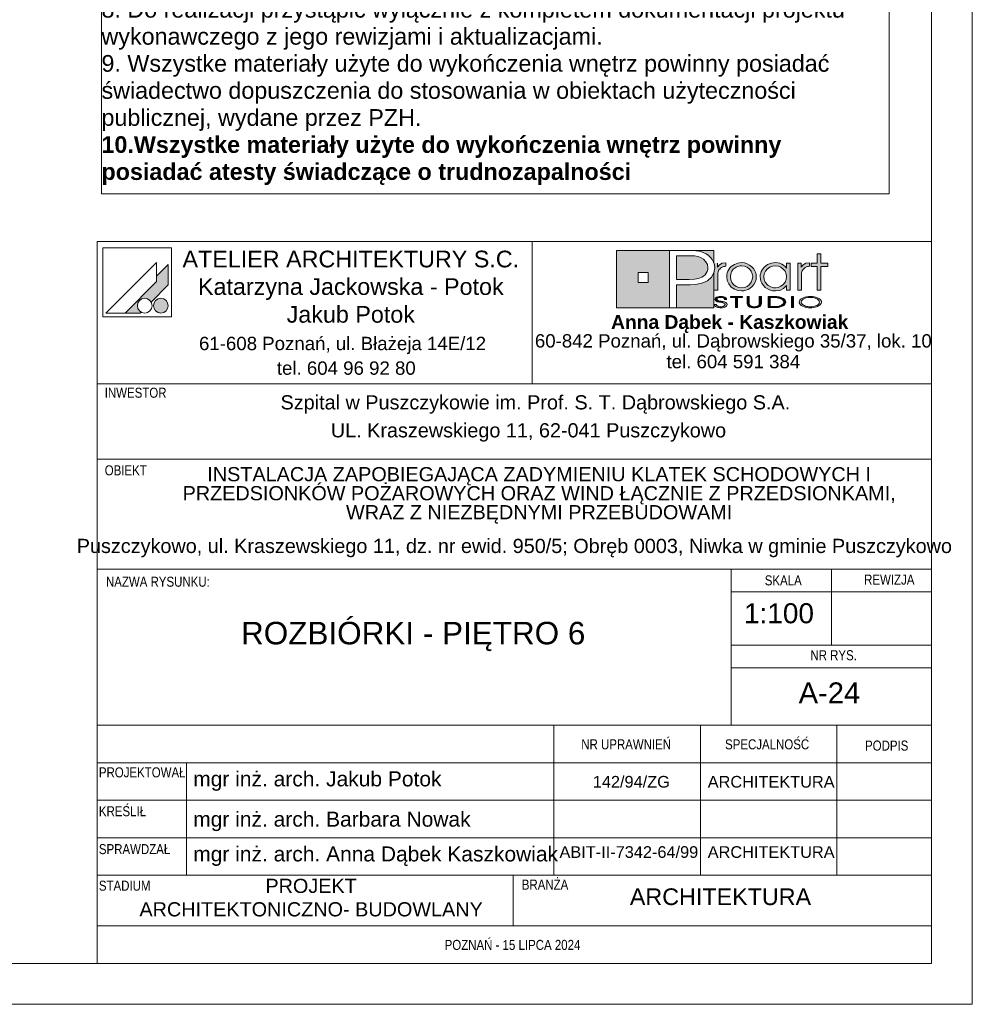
# Paper-space layout 'A-24 ROZBIÓRKI - PIĘTRO 6' of a CAD drawing. Header units: millimetres. Extents: x 0 to 540, y 0 to 297.
# Tile 6 of 7: x 426 to 540, y 0 to 118. Entities that reach past the tile are written whole.
import ezdxf

# ---------------------------------------------------------------- set-up
doc = ezdxf.new("R2010")
doc.units = ezdxf.units.MM
doc.header["$MEASUREMENT"] = 0
doc.layers.add('0_Nr_pióra__2', color=8, linetype='Continuous', lineweight=13)
for name, color, linetype, lineweight, true_color in [('0_Nr_pióra__249', 7, 'Continuous', 5, 0x191919), ('A_Arkusz_Nr_pióra__19', 7, 'Continuous', 5, 0x191919), ('A_Arkusz_Nr_pióra__255', 7, 'Continuous', 15, 0x242424)]:
    doc.layers.add(name, color=color, linetype=linetype, lineweight=lineweight, true_color=true_color)
doc.styles.add('STYL_AUTOMATYCZNY_1', font='arial.ttf')
doc.styles.add('STYL_AUTOMATYCZNY_2', font='ARIALN.TTF')
doc.styles.add('STYL_AUTOMATYCZNY_3', font='arial.ttf')

psp = doc.layouts.new('A-24 ROZBIÓRKI - PIĘTRO 6')

# ---------------------------------------------------------------- hatches: boundary and pattern name
at = {"layer": 'A_Arkusz_Nr_pióra__19', "linetype": 'Continuous', "lineweight": 0, "true_color": 0x131313}
h = psp.add_hatch(color=250, dxfattribs=at)
h.paths.add_polyline_path([(497.36, 90.34), (503.71, 90.34), (503.71, 83.46), (497.36, 83.46)])
h.paths.add_polyline_path([(499.96, 87.69), (501.15, 87.69), (501.15, 86.49), (499.96, 86.49)], flags=0)
for points in [[(506.17, 89.71), (505.71, 89.72), (504.53, 89.72), (504.53, 86.86), (506.06, 86.86), (506.69, 86.89), (507.19, 86.98), (507.59, 87.13), (507.79, 87.26), (507.96, 87.42), (508.11, 87.61), (508.21, 87.83), (508.28, 88.05), (508.3, 88.28), (508.24, 88.67), (508.07, 89), (507.78, 89.3), (507.48, 89.48), (507.12, 89.62), (506.71, 89.69), (506.5, 89.71)], [(509.03, 90.34), (509.02, 88.83), (508.99, 88.95), (508.83, 89.25), (508.63, 89.52), (508.39, 89.75), (508.11, 89.94), (507.83, 90.07), (507.54, 90.17), (507.23, 90.25), (506.87, 90.3), (506.07, 90.33), (506.02, 90.34)], [(504.53, 83.46), (509.03, 83.46), (509.03, 87.7), (508.73, 87.14), (508.24, 86.71), (507.69, 86.45), (507.02, 86.29), (506.24, 86.24), (504.53, 86.24)]]:
    psp.add_hatch(color=250, dxfattribs=at).paths.add_polyline_path(points)
at = {"layer": 'A_Arkusz_Nr_pióra__19', "linetype": 'Continuous', "lineweight": 5, "true_color": 0x191919}
for points in [[(521.85, 85.58), (521.41, 85.58), (521.41, 88.44), (520.7, 88.44), (520.7, 88.81), (521.41, 88.81), (521.41, 89.94), (521.85, 89.94), (521.85, 88.81), (522.66, 88.81), (522.66, 88.44), (521.85, 88.44)], [(443.6, 88.67), (442.2, 87.26), (442.2, 86.61), (438.43, 82.85), (440.24, 82.85), (440.35, 82.96), (440.22, 83.05), (440.11, 83.16), (440.02, 83.29), (439.96, 83.43), (439.92, 83.58), (439.91, 83.73), (439.92, 83.88), (439.96, 84.03), (440.02, 84.17), (440.11, 84.3), (440.22, 84.4), (440.35, 84.49), (440.49, 84.56), (440.64, 84.6), (440.79, 84.61), (440.94, 84.6), (441.09, 84.56), (441.23, 84.49), (441.36, 84.4), (441.46, 84.3), (441.56, 84.16), (443.6, 86.21), (443.6, 86.51)], [(443.6, 86.21), (443.6, 88.67), (442.2, 87.26), (442.2, 86.61), (438.43, 82.85), (440.24, 82.85), (440.35, 82.96, -1.314777), (441.56, 84.16)], [(509.46, 88.83), (509.02, 88.83), (509.02, 85.58), (509.48, 85.58), (509.49, 87.54, -0.145311), (509.61, 87.99, -0.140329), (510.1, 88.38), (510.45, 88.45), (510.45, 88.88), (510.01, 88.81), (509.68, 88.63), (509.46, 88.34)], [(510.56, 87.22), (510.58, 87.43), (510.63, 87.65), (510.71, 87.86), (510.82, 88.06), (510.95, 88.25), (511.11, 88.41), (511.48, 88.67), (511.88, 88.83), (512.33, 88.89), (512.35, 88.89), (512.33, 88.52), (512.17, 88.5), (512, 88.47), (511.83, 88.41), (511.67, 88.34), (511.53, 88.24), (511.39, 88.13), (511.17, 87.86), (511.04, 87.55), (511, 87.2), (511.04, 86.84), (511.18, 86.52), (511.4, 86.24), (511.68, 86.04), (511.99, 85.91), (512.17, 85.89), (512.15, 85.52), (511.88, 85.55), (511.47, 85.71), (511.11, 85.97), (510.8, 86.33), (510.62, 86.75)], [(512.33, 88.52), (512.68, 88.47), (513, 88.33), (513.29, 88.11), (513.5, 87.85), (513.62, 87.55), (513.67, 87.21), (513.64, 86.96), (514.05, 86.8), (514.07, 86.87), (514.1, 87.2), (514.08, 87.43), (514.03, 87.67), (513.93, 87.91), (513.77, 88.17), (513.56, 88.4), (513.3, 88.6), (513, 88.76), (512.68, 88.85), (512.35, 88.89)], [(520.14, 88.38), (520.05, 88.34), (519.97, 88.29), (519.87, 88.23), (519.76, 88.12), (519.67, 88.01), (519.6, 87.9), (519.56, 87.78), (519.53, 87.63), (519.52, 87.46), (519.52, 85.58), (519.07, 85.58), (519.07, 88.81), (519.5, 88.81), (519.5, 88.34), (519.72, 88.63), (520.05, 88.81), (520.49, 88.88), (520.49, 88.45), (520.36, 88.43), (520.24, 88.41)], [(512.86, 85.58), (512.6, 85.52), (512.33, 85.5), (512.15, 85.52), (512.17, 85.89), (512.34, 85.87), (512.69, 85.91), (513, 86.04), (513.28, 86.26), (513.5, 86.53), (513.62, 86.85), (513.64, 86.96), (514.05, 86.8), (513.97, 86.56), (513.8, 86.26), (513.61, 86.03), (513.38, 85.84), (513.12, 85.68)], [(442.36, 84.53), (443.02, 82.9, -0.39153), (441.92, 83.36, -0.418968)], [(442.36, 84.53), (443.02, 82.9, 0.455663), (443.49, 84.15, 0.390402)], [(509.33, 83.87), (509.06, 83.87), (509.08, 83.79), (509.13, 83.71), (509.2, 83.64), (509.28, 83.59), (509.36, 83.56), (509.43, 83.54), (509.48, 83.52), (509.61, 83.49), (509.74, 83.48), (509.82, 83.49), (509.9, 83.48), (510.05, 83.49), (510.24, 83.53), (510.41, 83.6), (510.52, 83.68), (510.59, 83.77), (510.62, 83.87), (510.61, 83.92), (510.58, 83.98), (510.55, 84.03), (510.49, 84.08), (510.44, 84.12), (510.35, 84.16), (510.3, 84.18), (510.2, 84.21), (510.16, 84.22), (510.15, 84.07), (510.19, 84.05), (510.29, 84), (510.34, 83.93), (510.36, 83.86), (510.35, 83.8), (510.31, 83.74), (510.23, 83.68), (510.17, 83.65), (510.11, 83.64), (510.02, 83.61), (509.94, 83.6), (509.87, 83.6), (509.8, 83.6), (509.71, 83.61), (509.63, 83.62), (509.56, 83.64), (509.49, 83.67), (509.45, 83.7), (509.39, 83.74), (509.35, 83.8)], [(510.29, 84.49), (510.55, 84.49), (510.53, 84.59), (510.47, 84.67), (510.35, 84.75), (510.21, 84.81), (510.04, 84.84), (509.85, 84.85), (509.66, 84.84), (509.49, 84.8), (509.34, 84.74), (509.23, 84.67), (509.16, 84.59), (509.14, 84.5), (509.16, 84.4), (509.22, 84.33), (509.32, 84.26), (509.4, 84.22), (509.47, 84.2), (509.53, 84.19), (509.65, 84.16), (509.76, 84.15), (509.88, 84.13), (509.99, 84.11), (510.07, 84.09), (510.15, 84.07), (510.16, 84.22), (510.04, 84.24), (509.88, 84.26), (509.69, 84.3), (509.6, 84.32), (509.52, 84.35), (509.45, 84.39), (509.41, 84.44), (509.4, 84.5), (509.42, 84.57), (509.46, 84.62), (509.54, 84.67), (509.62, 84.7), (509.72, 84.73), (509.81, 84.73), (509.9, 84.73), (509.99, 84.72), (510.07, 84.7), (510.15, 84.67), (510.22, 84.62), (510.27, 84.56)], [(511.85, 83.5), (511.6, 83.5), (511.6, 84.71), (511.02, 84.71), (511.02, 84.83), (512.43, 84.83), (512.43, 84.71), (511.85, 84.71)], [(514.45, 83.6), (514.36, 83.56), (514.25, 83.52), (514.12, 83.5), (513.99, 83.48), (513.86, 83.48), (513.67, 83.49), (513.5, 83.52), (513.34, 83.56), (513.15, 83.67), (513.03, 83.82), (513, 84), (513, 84.83), (513.25, 84.83), (513.25, 84), (513.26, 83.9), (513.31, 83.81), (513.37, 83.74, 0.154269), (513.86, 83.61, 0.149724), (514.34, 83.73), (514.41, 83.81)], [(514.41, 83.81), (514.45, 83.9), (514.46, 84), (514.46, 84.83), (514.72, 84.83), (514.72, 84), (514.7, 83.86), (514.63, 83.74), (514.53, 83.65), (514.45, 83.6)], [(515.76, 83.62), (516.04, 83.62), (516.04, 83.5), (515.51, 83.5), (515.51, 84.83), (516.04, 84.83), (516.04, 84.71), (515.76, 84.71)], [(516.23, 84.83), (516.55, 84.82), (516.75, 84.79), (516.75, 84.66), (516.59, 84.68), (516.38, 84.7), (516.13, 84.71), (516.04, 84.71), (516.04, 84.83)], [(517.07, 84.72), (517.23, 84.65), (517.36, 84.58), (517.48, 84.49), (517.57, 84.38), (517.62, 84.27), (517.64, 84.16), (517.61, 84.02), (517.53, 83.89), (517.39, 83.77), (517.25, 83.68), (517.09, 83.62), (516.92, 83.57), (516.74, 83.53), (516.74, 83.67), (516.88, 83.7), (517.07, 83.77), (517.22, 83.87), (517.31, 83.96), (517.37, 84.06), (517.39, 84.17), (517.37, 84.28), (517.3, 84.38), (517.21, 84.47), (517.08, 84.55), (516.93, 84.61), (516.75, 84.66), (516.75, 84.79), (516.83, 84.78)], [(518.57, 83.5), (518.32, 83.5), (518.32, 84.83), (518.57, 84.83)], [(516.74, 83.53), (516.72, 83.53), (516.5, 83.51), (516.25, 83.5), (516.04, 83.5), (516.04, 83.62), (516.13, 83.62), (516.28, 83.62), (516.45, 83.63), (516.53, 83.63), (516.66, 83.65), (516.74, 83.67)]]:
    psp.add_hatch(color=250, dxfattribs=at).paths.add_polyline_path(points)
h = psp.add_hatch(color=250, dxfattribs=at)
h.paths.add_polyline_path([(517.73, 86.15), (517.36, 85.79), (516.91, 85.57), (516.39, 85.5), (516.06, 85.53), (515.75, 85.61), (515.44, 85.75), (515.18, 85.92), (514.96, 86.14), (514.78, 86.41), (514.66, 86.67), (514.59, 86.93), (514.57, 87.2), (514.58, 87.41), (514.63, 87.61), (514.7, 87.82), (514.79, 88.02), (514.91, 88.19), (515.05, 88.36), (515.24, 88.52), (515.44, 88.65), (515.67, 88.76), (515.91, 88.83), (516.15, 88.87), (516.4, 88.89), (516.67, 88.87), (516.92, 88.81), (517.15, 88.72), (517.37, 88.59), (517.56, 88.43), (517.73, 88.24), (517.73, 88.51), (517.73, 88.81), (518.17, 88.81), (518.17, 87.53), (518.17, 85.58), (517.73, 85.58), (517.73, 85.83)])
h.paths.add_polyline_path([(515.81, 88.38, 0.471077), (515.22, 86.5, 0.494724), (517.4, 86.34, 0.387258), (517.36, 88.1, 0.314042)], flags=0)
h = psp.add_hatch(color=250, dxfattribs=at)
h.paths.add_polyline_path([(520.59, 84.85, 0.130991), (519.56, 84.6, 0.250658), (519.25, 84.17, 0.250617), (519.5, 83.77, 0.141351), (520.59, 83.48, 0.117723), (521.58, 83.7, 0.245905), (521.93, 84.16, 0.237366), (521.68, 84.56, 0.143887)])
h.paths.add_polyline_path([(520.59, 84.73, 0.128597), (519.81, 84.56), (519.72, 84.5), (519.65, 84.45), (519.58, 84.37), (519.54, 84.31), (519.51, 84.24), (519.5, 84.17), (519.53, 84.03), (519.62, 83.91), (519.78, 83.79, 0.126974), (520.59, 83.6, 0.113214), (521.35, 83.76), (521.49, 83.86), (521.58, 83.93), (521.63, 84.01), (521.66, 84.08), (521.67, 84.16), (521.65, 84.26), (521.6, 84.36), (521.52, 84.45), (521.39, 84.55, 0.11716)], flags=0)

# ---------------------------------------------------------------- linework, layer by layer
at = {"layer": '0_Nr_pióra__2', "color": 8, "linetype": 'Continuous', "lineweight": 13, "flags": 128}
psp.add_lwpolyline([(435.6, 176.33), (530.02, 176.33), (530.02, 97.15), (435.6, 97.15)], close=True, dxfattribs=at)
at = {"layer": '0_Nr_pióra__249', "color": 250, "linetype": 'Continuous', "lineweight": 5, "true_color": 0x191919}
for p, q in [((435.75, 90.68), (435.75, 82.41)), ((444.01, 90.68), (435.75, 90.68)), ((444.01, 90.68), (444.01, 82.41)), ((497.36, 90.34), (509.03, 90.34)), ((497.36, 83.46), (497.36, 90.34)), ((503.71, 83.46), (503.71, 90.34)), ((503.71, 90.34), (505.99, 90.34)), ((504.53, 89.72), (504.53, 86.86)), ((505.71, 89.72), (504.53, 89.72)), ((506.17, 89.71), (505.71, 89.72)), ((505.99, 90.34), (506.46, 90.33)), ((506.5, 89.71), (506.17, 89.71)), ((506.46, 90.33), (506.87, 90.3)), ((506.71, 89.69), (506.5, 89.71)), ((507.12, 89.62), (506.71, 89.69)), ((506.87, 90.3), (507.23, 90.25)), ((507.23, 90.25), (507.54, 90.17)), ((507.54, 90.17), (507.83, 90.07)), ((507.83, 90.07), (508.11, 89.94)), ((508.11, 89.94), (508.39, 89.75)), ((508.39, 89.75), (508.63, 89.52)), ((509.03, 90.34), (509.02, 88.81)), ((521.41, 88.81), (521.41, 89.94)), ((521.41, 89.94), (521.85, 89.94)), ((521.85, 89.94), (521.85, 88.81)), ((442.2, 88.91), (436.13, 82.85)), ((442.2, 88.91), (442.2, 86.61)), ((443.6, 88.67), (442.2, 87.26)), ((443.6, 88.67), (443.6, 86.51)), ((507.48, 89.48), (507.12, 89.62)), ((507.79, 89.29), (507.48, 89.48)), ((508.07, 89), (507.79, 89.29)), ((508.24, 88.67), (508.07, 89)), ((508.3, 88.28), (508.24, 88.67)), ((508.63, 89.52), (508.83, 89.25)), ((508.83, 89.25), (508.99, 88.95)), ((508.99, 88.95), (509.08, 88.62)), ((509.08, 88.62), (509.12, 88.27)), ((509.46, 88.81), (509.46, 88.34)), ((509.46, 88.34), (509.68, 88.63)), ((509.68, 88.63), (510.01, 88.81)), ((510.01, 88.81), (510.45, 88.88)), ((510.45, 88.88), (510.45, 88.45)), ((511.11, 88.41), (511.48, 88.67)), ((511.48, 88.67), (511.88, 88.83)), ((511.88, 88.83), (512.33, 88.89)), ((512.34, 88.52), (512.17, 88.5)), ((512.33, 88.89), (512.67, 88.86)), ((512.68, 88.47), (512.34, 88.52)), ((512.67, 88.86), (513, 88.76)), ((513, 88.76), (513.3, 88.6)), ((513.3, 88.6), (513.56, 88.4)), ((515.05, 88.36), (515.24, 88.52)), ((515.24, 88.52), (515.44, 88.65)), ((515.44, 88.65), (515.67, 88.76)), ((515.67, 88.76), (515.91, 88.83)), ((515.91, 88.83), (516.15, 88.87)), ((516.39, 88.52), (516.03, 88.47)), ((516.15, 88.87), (516.4, 88.89)), ((516.75, 88.47), (516.39, 88.52)), ((516.4, 88.89), (516.67, 88.87)), ((516.67, 88.87), (516.92, 88.81)), ((516.92, 88.81), (517.15, 88.72)), ((517.15, 88.72), (517.37, 88.59)), ((517.37, 88.59), (517.56, 88.43)), ((517.73, 88.24), (517.73, 88.81)), ((517.73, 88.81), (518.17, 88.81)), ((518.17, 88.81), (518.17, 85.58)), ((519.07, 85.58), (519.07, 88.81)), ((519.07, 88.81), (519.5, 88.81)), ((519.5, 88.81), (519.5, 88.34)), ((519.5, 88.34), (519.72, 88.63)), ((519.72, 88.63), (520.05, 88.81)), ((520.05, 88.81), (520.49, 88.88)), ((520.49, 88.88), (520.49, 88.45)), ((520.7, 88.44), (520.7, 88.81)), ((520.7, 88.81), (521.41, 88.81)), ((521.85, 88.81), (522.66, 88.81)), ((522.66, 88.81), (522.66, 88.44)), ((499.96, 87.69), (501.15, 87.69)), ((499.96, 87.69), (501.15, 87.69)), ((499.96, 86.49), (499.96, 87.69)), ((501.15, 87.69), (501.15, 86.49)), ((501.15, 87.69), (501.15, 86.49)), ((507.79, 87.26), (507.96, 87.42)), ((507.96, 87.42), (508.11, 87.61)), ((508.11, 87.61), (508.21, 87.83)), ((508.21, 87.83), (508.28, 88.05)), ((508.28, 88.05), (508.3, 88.28)), ((509.02, 87.66), (508.73, 87.14)), ((509.12, 88.27), (509.02, 87.66)), ((509.03, 87.67), (509.03, 83.46)), ((509.49, 87.63), (509.48, 87.46)), ((509.48, 87.46), (509.48, 85.58)), ((509.52, 87.78), (509.49, 87.63)), ((509.56, 87.9), (509.52, 87.78)), ((509.63, 88.01), (509.56, 87.9)), ((509.72, 88.12), (509.63, 88.01)), ((509.83, 88.23), (509.72, 88.12)), ((509.92, 88.29), (509.83, 88.23)), ((510.01, 88.34), (509.92, 88.29)), ((510.1, 88.38), (510.01, 88.34)), ((510.2, 88.41), (510.1, 88.38)), ((510.32, 88.43), (510.2, 88.41)), ((510.45, 88.45), (510.32, 88.43)), ((510.56, 87.22), (510.58, 87.43)), ((510.58, 87.43), (510.63, 87.65)), ((510.63, 87.65), (510.71, 87.86)), ((510.71, 87.86), (510.82, 88.06)), ((510.82, 88.06), (510.95, 88.25)), ((510.95, 88.25), (511.11, 88.41)), ((511.04, 87.55), (511, 87.2)), ((511.17, 87.86), (511.04, 87.55)), ((511.39, 88.13), (511.17, 87.86)), ((511.53, 88.24), (511.39, 88.13)), ((511.67, 88.34), (511.53, 88.24)), ((511.83, 88.41), (511.67, 88.34)), ((512, 88.47), (511.83, 88.41)), ((512.17, 88.5), (512, 88.47)), ((513, 88.33), (512.68, 88.47)), ((513.29, 88.11), (513, 88.33)), ((513.5, 87.85), (513.29, 88.11)), ((513.62, 87.55), (513.5, 87.85)), ((513.56, 88.4), (513.77, 88.17)), ((513.67, 87.21), (513.62, 87.55)), ((513.77, 88.17), (513.94, 87.9)), ((513.94, 87.9), (514.03, 87.67)), ((514.03, 87.67), (514.08, 87.43)), ((514.08, 87.43), (514.1, 87.2)), ((514.57, 87.2), (514.58, 87.41)), ((514.58, 87.41), (514.63, 87.61)), ((514.63, 87.61), (514.7, 87.82)), ((514.7, 87.82), (514.79, 88.02)), ((514.79, 88.02), (514.91, 88.19)), ((514.91, 88.19), (515.05, 88.36)), ((515.05, 87.55), (515.01, 87.22)), ((515.19, 87.85), (515.05, 87.55)), ((515.41, 88.12), (515.19, 87.85)), ((515.71, 88.34), (515.41, 88.12)), ((516.03, 88.47), (515.71, 88.34)), ((517.06, 88.34), (516.75, 88.47)), ((517.34, 88.12), (517.06, 88.34)), ((517.56, 87.85), (517.34, 88.12)), ((517.56, 88.43), (517.73, 88.24)), ((517.69, 87.54), (517.56, 87.85)), ((517.73, 87.19), (517.69, 87.54)), ((519.53, 87.63), (519.52, 87.46)), ((519.52, 87.46), (519.52, 85.58)), ((519.56, 87.78), (519.53, 87.63)), ((519.6, 87.9), (519.56, 87.78)), ((519.67, 88.01), (519.6, 87.9)), ((519.76, 88.12), (519.67, 88.01)), ((519.87, 88.23), (519.76, 88.12)), ((519.97, 88.29), (519.87, 88.23)), ((520.05, 88.34), (519.97, 88.29)), ((520.14, 88.38), (520.05, 88.34)), ((520.24, 88.41), (520.14, 88.38)), ((520.36, 88.43), (520.24, 88.41)), ((520.49, 88.45), (520.36, 88.43)), ((521.41, 88.44), (520.7, 88.44)), ((521.41, 85.58), (521.41, 88.44)), ((522.66, 88.44), (521.85, 88.44)), ((521.85, 88.44), (521.85, 85.58)), ((442.2, 86.61), (438.43, 82.85)), ((443.6, 86.21), (441.56, 84.16)), ((443.6, 86.51), (443.6, 86.21)), ((501.15, 86.49), (499.96, 86.49)), ((504.53, 86.86), (506.06, 86.86)), ((504.53, 86.24), (504.53, 83.46)), ((506.19, 86.24), (504.53, 86.24)), ((506.06, 86.86), (506.69, 86.89)), ((507, 86.29), (506.19, 86.24)), ((506.69, 86.89), (507.19, 86.98)), ((507.69, 86.45), (507, 86.29)), ((507.19, 86.98), (507.59, 87.13)), ((507.59, 87.13), (507.79, 87.26)), ((508.24, 86.71), (507.69, 86.45)), ((508.73, 87.14), (508.24, 86.71)), ((510.62, 86.75), (510.56, 87.22)), ((510.8, 86.33), (510.62, 86.75)), ((511.11, 85.97), (510.8, 86.33)), ((511, 87.2), (511.04, 86.84)), ((511.04, 86.84), (511.18, 86.52)), ((511.18, 86.52), (511.4, 86.24)), ((511.4, 86.24), (511.68, 86.04)), ((513, 86.04), (513.28, 86.26)), ((513.28, 86.26), (513.5, 86.53)), ((513.5, 86.53), (513.62, 86.85)), ((513.8, 86.26), (513.61, 86.03)), ((513.62, 86.85), (513.67, 87.21)), ((513.97, 86.56), (513.8, 86.26)), ((514.07, 86.87), (513.97, 86.56)), ((514.1, 87.2), (514.07, 86.87)), ((514.59, 86.93), (514.57, 87.2)), ((514.66, 86.67), (514.59, 86.93)), ((514.78, 86.41), (514.66, 86.67)), ((514.96, 86.14), (514.78, 86.41)), ((515.01, 87.22), (515.05, 86.87)), ((515.05, 86.87), (515.18, 86.55)), ((515.18, 86.55), (515.4, 86.28)), ((515.4, 86.28), (515.53, 86.16)), ((515.53, 86.16), (515.68, 86.06)), ((517.06, 86.05), (517.34, 86.26)), ((517.34, 86.26), (517.56, 86.54)), ((517.73, 86.15), (517.36, 85.79)), ((517.56, 86.54), (517.69, 86.85)), ((517.69, 86.85), (517.73, 87.19)), ((517.73, 85.58), (517.73, 86.15)), ((509.48, 85.58), (509.02, 85.58)), ((511.47, 85.71), (511.11, 85.97)), ((511.88, 85.55), (511.47, 85.71)), ((511.68, 86.04), (511.99, 85.91)), ((512.33, 85.5), (511.88, 85.55)), ((511.99, 85.91), (512.34, 85.87)), ((512.6, 85.52), (512.33, 85.5)), ((512.34, 85.87), (512.69, 85.91)), ((512.86, 85.58), (512.6, 85.52)), ((512.69, 85.91), (513, 86.04)), ((513.12, 85.68), (512.86, 85.58)), ((513.38, 85.84), (513.12, 85.68)), ((513.61, 86.03), (513.38, 85.84)), ((515.18, 85.92), (514.96, 86.14)), ((515.44, 85.75), (515.18, 85.92)), ((515.75, 85.61), (515.44, 85.75)), ((515.68, 86.06), (515.85, 85.98)), ((516.06, 85.53), (515.75, 85.61)), ((515.85, 85.98), (516.03, 85.92)), ((516.03, 85.92), (516.21, 85.88)), ((516.39, 85.5), (516.06, 85.53)), ((516.21, 85.88), (516.39, 85.87)), ((516.39, 85.87), (516.74, 85.91)), ((516.91, 85.57), (516.39, 85.5)), ((516.74, 85.91), (517.06, 86.05)), ((517.36, 85.79), (516.91, 85.57)), ((518.17, 85.58), (517.73, 85.58)), ((519.52, 85.58), (519.07, 85.58)), ((521.85, 85.58), (521.41, 85.58)), ((509.08, 83.79), (509.06, 83.87)), ((509.06, 83.87), (509.33, 83.87)), ((509.13, 83.71), (509.08, 83.79)), ((509.14, 84.5), (509.16, 84.59)), ((509.16, 84.4), (509.14, 84.5)), ((509.16, 84.59), (509.23, 84.67)), ((509.22, 84.33), (509.16, 84.4)), ((509.32, 84.26), (509.22, 84.33)), ((509.23, 84.67), (509.34, 84.74)), ((509.37, 84.23), (509.32, 84.26)), ((509.33, 83.87), (509.35, 83.8)), ((509.34, 84.74), (509.49, 84.8)), ((509.35, 83.8), (509.39, 83.74)), ((509.43, 84.21), (509.37, 84.23)), ((509.41, 84.56), (509.4, 84.5)), ((509.4, 84.5), (509.41, 84.44)), ((509.46, 84.62), (509.41, 84.56)), ((509.41, 84.44), (509.45, 84.39)), ((509.5, 84.19), (509.43, 84.21)), ((509.45, 84.39), (509.52, 84.35)), ((509.54, 84.67), (509.46, 84.62)), ((509.49, 84.8), (509.66, 84.84)), ((509.58, 84.18), (509.5, 84.19)), ((509.52, 84.35), (509.6, 84.32)), ((509.62, 84.7), (509.54, 84.67)), ((509.68, 84.16), (509.58, 84.18)), ((509.6, 84.32), (509.73, 84.29)), ((509.72, 84.73), (509.62, 84.7)), ((509.66, 84.84), (509.85, 84.85)), ((509.8, 84.14), (509.68, 84.16)), ((509.83, 84.73), (509.72, 84.73)), ((509.73, 84.29), (509.89, 84.26)), ((509.96, 84.12), (509.8, 84.14)), ((509.95, 84.72), (509.83, 84.73)), ((509.85, 84.85), (510.04, 84.84)), ((509.89, 84.26), (510.03, 84.24)), ((510.06, 84.7), (509.95, 84.72)), ((510.09, 84.09), (509.96, 84.12)), ((510.03, 84.24), (510.13, 84.22)), ((510.04, 84.84), (510.21, 84.81)), ((510.15, 84.67), (510.06, 84.7)), ((510.19, 84.05), (510.09, 84.09)), ((510.13, 84.22), (510.2, 84.21)), ((510.22, 84.62), (510.15, 84.67)), ((510.29, 84), (510.19, 84.05)), ((510.2, 84.21), (510.25, 84.2)), ((510.21, 84.81), (510.35, 84.75)), ((510.27, 84.56), (510.22, 84.62)), ((510.25, 84.2), (510.31, 84.18)), ((510.29, 84.49), (510.27, 84.56)), ((510.55, 84.49), (510.29, 84.49)), ((510.34, 83.93), (510.29, 84)), ((510.3, 83.74), (510.35, 83.8)), ((510.31, 84.18), (510.36, 84.16)), ((510.36, 83.86), (510.34, 83.93)), ((510.35, 84.75), (510.47, 84.67)), ((510.35, 83.8), (510.36, 83.86)), ((510.36, 84.16), (510.44, 84.12)), ((510.44, 84.12), (510.5, 84.08)), ((510.47, 84.67), (510.53, 84.59)), ((510.5, 84.08), (510.55, 84.03)), ((510.53, 84.59), (510.55, 84.49)), ((510.55, 84.03), (510.59, 83.98)), ((510.59, 83.98), (510.61, 83.92)), ((510.62, 83.87), (510.59, 83.77)), ((510.61, 83.92), (510.62, 83.87)), ((511.02, 84.71), (511.02, 84.83)), ((511.02, 84.83), (512.43, 84.83)), ((511.6, 84.71), (511.02, 84.71)), ((511.6, 83.5), (511.6, 84.71)), ((512.43, 84.71), (511.85, 84.71)), ((511.85, 84.71), (511.85, 83.5)), ((512.43, 84.83), (512.43, 84.71)), ((513, 84.83), (513.25, 84.83)), ((513, 84), (513, 84.83)), ((513.03, 83.82), (513, 84)), ((513.15, 83.67), (513.03, 83.82)), ((513.25, 84.83), (513.25, 84)), ((513.25, 84), (513.26, 83.9)), ((513.26, 83.9), (513.31, 83.81)), ((513.31, 83.81), (513.38, 83.73)), ((514.34, 83.73), (514.41, 83.81)), ((514.41, 83.81), (514.45, 83.9)), ((514.45, 83.9), (514.46, 84)), ((514.46, 84), (514.46, 84.83)), ((514.46, 84.83), (514.72, 84.83)), ((514.7, 83.86), (514.63, 83.74)), ((514.72, 84), (514.7, 83.86)), ((514.72, 84.83), (514.72, 84)), ((515.51, 83.5), (515.51, 84.83)), ((515.51, 84.83), (516.04, 84.83)), ((515.51, 83.5), (515.51, 84.83)), ((515.51, 84.83), (516.23, 84.83)), ((516.04, 84.71), (515.76, 84.71)), ((515.76, 84.71), (515.76, 83.62)), ((516.13, 84.71), (515.76, 84.71)), ((515.76, 84.71), (515.76, 83.62)), ((516.04, 84.83), (516.04, 84.71)), ((516.38, 84.7), (516.13, 84.71)), ((516.23, 84.83), (516.55, 84.82)), ((516.59, 84.68), (516.38, 84.7)), ((516.55, 84.82), (516.83, 84.78)), ((516.77, 84.65), (516.59, 84.68)), ((516.93, 84.61), (516.77, 84.65)), ((516.83, 84.78), (517.07, 84.72)), ((517.07, 84.55), (516.93, 84.61)), ((517.07, 84.72), (517.23, 84.65)), ((517.2, 84.48), (517.07, 84.55)), ((517.07, 83.77), (517.22, 83.87)), ((517.3, 84.38), (517.2, 84.48)), ((517.22, 83.87), (517.31, 83.96)), ((517.23, 84.65), (517.36, 84.58)), ((517.37, 84.28), (517.3, 84.38)), ((517.31, 83.96), (517.37, 84.06)), ((517.36, 84.58), (517.48, 84.49)), ((517.39, 84.17), (517.37, 84.28)), ((517.37, 84.06), (517.39, 84.17)), ((517.53, 83.89), (517.39, 83.77)), ((517.48, 84.49), (517.57, 84.38)), ((517.61, 84.02), (517.53, 83.89)), ((517.57, 84.38), (517.62, 84.27)), ((517.64, 84.16), (517.61, 84.02)), ((517.62, 84.27), (517.64, 84.16)), ((518.32, 83.5), (518.32, 84.83)), ((518.32, 84.83), (518.57, 84.83)), ((518.32, 83.5), (518.32, 84.83)), ((518.32, 84.83), (518.57, 84.83)), ((518.57, 84.83), (518.57, 83.5)), ((518.57, 84.83), (518.57, 83.5)), ((519.25, 84.17), (519.27, 84.28)), ((519.26, 84.07), (519.25, 84.17)), ((519.31, 83.97), (519.26, 84.07)), ((519.27, 84.28), (519.33, 84.39)), ((519.38, 83.87), (519.31, 83.97)), ((519.33, 84.39), (519.42, 84.5)), ((519.5, 83.77), (519.38, 83.87)), ((519.42, 84.5), (519.56, 84.6)), ((519.51, 84.24), (519.5, 84.17)), ((519.5, 84.17), (519.53, 84.03)), ((519.54, 84.31), (519.51, 84.24)), ((519.53, 84.03), (519.62, 83.91)), ((519.58, 84.37), (519.54, 84.31)), ((519.56, 84.6), (519.73, 84.69)), ((519.64, 84.44), (519.58, 84.37)), ((519.62, 83.91), (519.77, 83.79)), ((519.72, 84.5), (519.64, 84.44)), ((519.81, 84.56), (519.72, 84.5)), ((519.73, 84.69), (519.93, 84.76)), ((519.77, 83.79), (519.88, 83.74)), ((520.04, 84.66), (519.81, 84.56)), ((519.93, 84.76), (520.14, 84.81)), ((520.3, 84.71), (520.04, 84.66)), ((520.14, 84.81), (520.35, 84.84)), ((520.59, 84.73), (520.3, 84.71)), ((520.35, 84.84), (520.59, 84.85)), ((520.59, 84.85), (520.85, 84.84)), ((520.76, 84.72), (520.59, 84.73)), ((520.93, 84.7), (520.76, 84.72)), ((520.85, 84.84), (521.1, 84.8)), ((521.09, 84.67), (520.93, 84.7)), ((521.26, 84.61), (521.09, 84.67)), ((521.1, 84.8), (521.34, 84.73)), ((521.4, 84.54), (521.26, 84.61)), ((521.34, 84.73), (521.53, 84.65)), ((521.35, 83.76), (521.48, 83.84)), ((521.52, 84.45), (521.4, 84.54)), ((521.48, 83.84), (521.58, 83.93)), ((521.6, 84.36), (521.52, 84.45)), ((521.53, 84.65), (521.68, 84.56)), ((521.58, 83.93), (521.63, 84.01)), ((521.77, 83.84), (521.58, 83.7)), ((521.65, 84.26), (521.6, 84.36)), ((521.63, 84.01), (521.66, 84.08)), ((521.67, 84.16), (521.65, 84.26)), ((521.66, 84.08), (521.67, 84.16)), ((521.68, 84.56), (521.8, 84.45)), ((521.89, 84), (521.77, 83.84)), ((521.8, 84.45), (521.87, 84.36)), ((521.87, 84.36), (521.91, 84.26)), ((521.93, 84.16), (521.89, 84)), ((521.91, 84.26), (521.93, 84.16)), ((436.13, 82.85), (440.24, 82.85)), ((440.35, 82.96), (440.24, 82.85)), ((509.03, 83.46), (497.36, 83.46)), ((504.53, 83.46), (503.71, 83.46)), ((509.2, 83.64), (509.13, 83.71)), ((509.28, 83.59), (509.2, 83.64)), ((509.37, 83.55), (509.28, 83.59)), ((509.48, 83.52), (509.37, 83.55)), ((509.39, 83.74), (509.45, 83.7)), ((509.45, 83.7), (509.5, 83.67)), ((509.59, 83.5), (509.48, 83.52)), ((509.5, 83.67), (509.56, 83.64)), ((509.56, 83.64), (509.63, 83.62)), ((509.72, 83.48), (509.59, 83.5)), ((509.63, 83.62), (509.7, 83.61)), ((509.7, 83.61), (509.77, 83.6)), ((509.84, 83.48), (509.72, 83.48)), ((509.77, 83.6), (509.85, 83.6)), ((510.05, 83.49), (509.84, 83.48)), ((509.85, 83.6), (509.92, 83.6)), ((509.92, 83.6), (509.98, 83.61)), ((509.98, 83.61), (510.05, 83.62)), ((510.05, 83.62), (510.12, 83.64)), ((510.24, 83.53), (510.05, 83.49)), ((510.12, 83.64), (510.18, 83.66)), ((510.18, 83.66), (510.23, 83.68)), ((510.23, 83.68), (510.3, 83.74)), ((510.41, 83.6), (510.24, 83.53)), ((510.52, 83.68), (510.41, 83.6)), ((510.59, 83.77), (510.52, 83.68)), ((511.85, 83.5), (511.6, 83.5)), ((513.34, 83.56), (513.15, 83.67)), ((513.5, 83.52), (513.34, 83.56)), ((513.38, 83.73), (513.43, 83.7)), ((513.43, 83.7), (513.5, 83.67)), ((513.5, 83.67), (513.58, 83.64)), ((513.67, 83.49), (513.5, 83.52)), ((513.58, 83.64), (513.67, 83.62)), ((513.67, 83.62), (513.76, 83.61)), ((513.86, 83.48), (513.67, 83.49)), ((513.76, 83.61), (513.86, 83.61)), ((513.86, 83.61), (513.95, 83.61)), ((513.99, 83.48), (513.86, 83.48)), ((513.95, 83.61), (514.04, 83.62)), ((514.12, 83.5), (513.99, 83.48)), ((514.04, 83.62), (514.13, 83.64)), ((514.25, 83.52), (514.12, 83.5)), ((514.13, 83.64), (514.21, 83.67)), ((514.21, 83.67), (514.28, 83.7)), ((514.36, 83.56), (514.25, 83.52)), ((514.28, 83.7), (514.34, 83.73)), ((514.45, 83.6), (514.36, 83.56)), ((514.53, 83.65), (514.45, 83.6)), ((514.63, 83.74), (514.53, 83.65)), ((516.04, 83.5), (515.51, 83.5)), ((516.25, 83.5), (515.51, 83.5)), ((515.76, 83.62), (516.04, 83.62)), ((515.76, 83.62), (516.13, 83.62)), ((516.04, 83.62), (516.04, 83.5)), ((516.13, 83.62), (516.35, 83.62)), ((516.5, 83.51), (516.25, 83.5)), ((516.35, 83.62), (516.53, 83.63)), ((516.72, 83.53), (516.5, 83.51)), ((516.53, 83.63), (516.68, 83.65)), ((516.68, 83.65), (516.89, 83.7)), ((516.92, 83.57), (516.72, 83.53)), ((516.89, 83.7), (517.07, 83.77)), ((517.09, 83.62), (516.92, 83.57)), ((517.25, 83.68), (517.09, 83.62)), ((517.39, 83.77), (517.25, 83.68)), ((518.57, 83.5), (518.32, 83.5)), ((518.57, 83.5), (518.32, 83.5)), ((519.65, 83.67), (519.5, 83.77)), ((519.84, 83.6), (519.65, 83.67)), ((520.07, 83.53), (519.84, 83.6)), ((519.88, 83.74), (520, 83.69)), ((520, 83.69), (520.13, 83.65)), ((520.33, 83.49), (520.07, 83.53)), ((520.13, 83.65), (520.28, 83.62)), ((520.28, 83.62), (520.43, 83.6)), ((520.59, 83.48), (520.33, 83.49)), ((520.43, 83.6), (520.59, 83.6)), ((520.59, 83.6), (520.81, 83.61)), ((520.78, 83.48), (520.59, 83.48)), ((520.97, 83.51), (520.78, 83.48)), ((520.81, 83.61), (521.01, 83.64)), ((521.15, 83.54), (520.97, 83.51)), ((521.01, 83.64), (521.2, 83.7)), ((521.31, 83.59), (521.15, 83.54)), ((521.2, 83.7), (521.35, 83.76)), ((521.45, 83.64), (521.31, 83.59)), ((521.58, 83.7), (521.45, 83.64)), ((435.75, 82.41), (444.01, 82.41))]:
    psp.add_line(p, q, dxfattribs=at)
for centre, start, end in [((440.79, 83.73), 0, 180), ((442.72, 83.73), 0, 180), ((440.79, 83.73), 180, 0), ((442.72, 83.73), 180, 0)]:
    psp.add_arc(centre, 0.882, start, end, dxfattribs=at)
at = {"layer": 'A_Arkusz_Nr_pióra__255', "color": 250, "linetype": 'Continuous', "lineweight": 15, "true_color": 0x242424}
for p, q in [((535.1, 292.1), (535.1, 4.9)), ((435.1, 91.43), (535.1, 91.43)), ((435.1, 91.43), (435.1, 74.35)), ((487.22, 91.43), (487.22, 74.35)), ((435.1, 74.35), (535.1, 74.35)), ((435.1, 74.35), (435.1, 4.9)), ((535.1, 74.35), (435.1, 74.35)), ((435.1, 65.35), (535.1, 65.35)), ((435.1, 52.15), (535.1, 52.15)), ((511.1, 33.46), (511.1, 52.15)), ((523.1, 43.06), (523.1, 52.15)), ((511.1, 49.43), (535.1, 49.43)), ((511.1, 43.06), (535.1, 43.06)), ((511.1, 40.34), (535.1, 40.34)), ((435.1, 33.46), (535.1, 33.46)), ((489.85, 15.46), (489.85, 33.46)), ((507.43, 15.46), (507.43, 33.46)), ((523.75, 15.46), (523.75, 33.46)), ((435.1, 28.96), (535.1, 28.96)), ((445.8, 15.46), (445.8, 28.96)), ((435.1, 24.46), (535.1, 24.46)), ((435.1, 19.96), (535.1, 19.96)), ((445.8, 19.96), (535.1, 19.96)), ((435.1, 15.46), (534.96, 15.46)), ((449.1, 15.46), (535.1, 15.46)), ((484.96, 15.46), (484.96, 9.4)), ((435.1, 9.4), (535.1, 9.4)), ((435.1, 9.4), (535.1, 9.4)), ((535.1, 4.9), (29.9, 4.9))]:
    psp.add_line(p, q, dxfattribs=at)
at = {"layer": 'A_Arkusz_Nr_pióra__255', "color": 250, "linetype": 'Continuous', "lineweight": 15, "true_color": 0x242424, "flags": 128}
psp.add_lwpolyline([(0, 297), (540, 297), (540, 0), (0, 0)], close=True, dxfattribs=at)

# ---------------------------------------------------------------- texts
at = {"layer": '0_Nr_pióra__2', "color": 8, "linetype": 'Continuous', "lineweight": 13, "insert": (435.6, 175.38), "char_height": 2, "width": 93.4245, "attachment_point": 1, "line_spacing_factor": 0.972584, "style": 'STYL_AUTOMATYCZNY_1'}
psp.add_mtext('\\A1;{\\pql;\\fArial|b0|i0|c238|p0;\\W1.000000;UWAGI:\\P\\pql;\\fArial|b0|i0|c238|p0;\\W1.000000;\\P\\pql;\\fArial|b0|i0|c238|p0;\\W1.000000;1. Wszystkie zmiany w projekcie wymagają poinformowania i zgody Projektanta.\\P\\pql;\\fArial|b0|i0|c238|p0;\\W1.000000;2. Nadzór autorski nad pracami budowlanymi powinna sprawować osoba posiadająca stosowne uprawnienia budowlane.\\P\\pql;\\fArial|b0|i0|c238|p0;\\W1.000000;3. Zmiany nieistotne w stosunku do projektu budowlanego wymagają poinformowania i zgody Projektanta oraz opracowania stosownych rysunków rewizyjnych, a także wpisu do dziennika budowy przez osobę pełniącą nadzór autorski.\\P\\pql;\\fArial|b0|i0|c238|p0;\\W1.000000;4. Rysunki rozpatrywać łącznie z dokumentacją branżową oraz opisem technicznym.\\P\\pql;\\pt3.76365;\\fArial|b0|i0|c238|p0;\\W1.000000;5. Przed przystąpieniem do wykonywania robót budowlanych wszystkie wymiary należy zweryfikować na budowie.\\P\\pql;\\fArial|b0|i0|c238|p0;\\W1.000000;6. W przypadku stwierdzenia niezgodności lub błędów niezwłocznie powiadomić Projektanta.\\P\\pql;\\fArial|b0|i0|c238|p0;\\W1.000000;7. Rozpatrywać rysunki wyłącznie z najnowszymi rewizjami.\\P\\pql;\\fArial|b0|i0|c238|p0;\\W1.000000;8. Do realizacji przystąpić wyłącznie z kompletem dokumentacji projektu wykonawczego z jego rewizjami i aktualizacjami.\\P\\pql;\\fArial|b0|i0|c238|p0;\\W1.000000;9. Wszystke materiały użyte do wykończenia wnętrz powinny posiadać świadectwo dopuszczenia do stosowania w obiektach użyteczności publicznej, wydane przez PZH.\\P\\pql;\\fArial|b1|i0|c238|p0;\\W1.000000;10.Wszystke materiały użyte do wykończenia wnętrz powinny posiadać atesty świadczące o trudnozapalności}', dxfattribs=at)
at = {"layer": 'A_Arkusz_Nr_pióra__19', "color": 250, "linetype": 'Continuous', "lineweight": 5, "true_color": 0x191919, "attachment_point": 5}
for s, insert, char_height, style in [('\\A1;{\\pqc;\\fArial|b0|i0|c238|p0;\\W1.000000;ATELIER ARCHITEKTURY S.C.}', (465.49, 89.31), 1.9999, 'STYL_AUTOMATYCZNY_1'), ('\\A1;{\\pqc;\\fArial|b0|i0|c238|p0;\\W1.000000;Katarzyna Jackowska - Potok}', (465.49, 85.72), 1.9999, 'STYL_AUTOMATYCZNY_1'), ('\\A1;{\\pqc;\\fArial|b0|i0|c238|p0;\\W1.000000;Jakub Potok}', (465.49, 82.68), 1.9999, 'STYL_AUTOMATYCZNY_1'), ('\\A1;{\\pqc;\\fArial|b1|i0|c238|p0;\\W1.000000;Anna Dąbek - Kaszkowiak}', (510.91, 81.53), 1.6499, 'STYL_AUTOMATYCZNY_3'), ('\\A1;{\\pqc;\\fArial|b0|i0|c238|p0;\\W1.000000;61-608 Poznań, ul. Błażeja 14E/12}', (464.5, 78.96), 1.5999, 'STYL_AUTOMATYCZNY_1'), ('\\A1;{\\pqc;\\fArial|b0|i0|c238|p0;\\W1.000000;tel. 604 96 92 80}', (464.95, 76.24), 1.5999, 'STYL_AUTOMATYCZNY_1')]:
    psp.add_mtext(s, dxfattribs=dict(at, insert=insert, char_height=char_height, style=style))
at = {"layer": 'A_Arkusz_Nr_pióra__19', "color": 250, "linetype": 'Continuous', "lineweight": 5, "true_color": 0x191919, "insert": (511.35, 78.26), "char_height": 1.59993, "attachment_point": 5, "line_spacing_factor": 0.931904, "style": 'STYL_AUTOMATYCZNY_1'}
psp.add_mtext('\\A1;{\\pqc;\\fArial|b0|i0|c238|p0;\\W1.000000;6\\fArial|b0|i0|c238|p0;\\W1.000000;0\\fArial|b0|i0|c238|p0;\\W1.000000;-\\fArial|b0|i0|c238|p0;\\W1.000000;842\\fArial|b0|i0|c238|p0;\\W1.000000; Poznań, ul. Dąbrowskiego \\fArial|b0|i0|c238|p0;\\W1.000000;35/37, lok. 10\\P\\pqc;\\fArial|b0|i0|c238|p0;\\W1.000000;tel. 604 591 384}', dxfattribs=at)
at = {"layer": 'A_Arkusz_Nr_pióra__255', "color": 250, "linetype": 'Continuous', "lineweight": 15, "true_color": 0x242424}
for s, insert, char_height, attachment_point, style in [('\\A1;{\\pql;\\fArial Narrow|b0|i0|c238|p0;\\W1.000000;INWESTOR}', (435.99, 73.29), 1.2, 4, 'STYL_AUTOMATYCZNY_2'), ('\\A1;{\\pql;\\fArial|b0|i0|c238|p0;\\W1.000000;Szpital w Puszczykowie im. Prof. S. T. Dąbrowskiego S.A.}', (457.07, 71.89), 1.7, 4, 'STYL_AUTOMATYCZNY_1'), ('\\A1;{\\pqc;\\fArial|b0|i0|c238|p0;\\W1.000000;UL. Kraszewskiego 11, 62-041 Puszczykowo}', (486.79, 68.54), 1.7, 5, 'STYL_AUTOMATYCZNY_1'), ('\\A1;{\\pql;\\fArial Narrow|b0|i0|c238|p0;\\W1.000000;OBIEKT}', (435.99, 63.99), 1.2, 4, 'STYL_AUTOMATYCZNY_2'), ('\\A1;{\\pql;\\fArial Narrow|b0|i0|c238|p0;\\W1.000000;NAZWA RYSUNKU:}', (436.14, 50.64), 1.2, 4, 'STYL_AUTOMATYCZNY_2'), ('\\A1;{\\pql;\\fArial Narrow|b0|i0|c238|p0;\\W1.000000;SKALA}', (515.12, 50.8), 1.2, 4, 'STYL_AUTOMATYCZNY_2'), ('\\A1;{\\pql;\\fArial Narrow|b0|i0|c238|p0;\\W1.000000;REWIZJA}', (527.03, 50.89), 1.2, 4, 'STYL_AUTOMATYCZNY_2'), ('\\A1;{\\pql;\\fArial|b0|i0|c238|p0;\\W1.000000;1:100}', (512.63, 46.85), 2.3999, 4, 'STYL_AUTOMATYCZNY_1'), ('\\A1;{\\pqc;\\fArial|b0|i0|c238|p0;\\W1.000000;ROZBIÓRKI - PIĘTRO 6}', (472.97, 44.08), 2.7, 5, 'STYL_AUTOMATYCZNY_1'), ('\\A1;{\\pql;\\fArial Narrow|b0|i0|c238|p0;\\W1.000000;NR RYS.}', (520.59, 41.83), 1.2, 4, 'STYL_AUTOMATYCZNY_2'), ('\\A1;{\\pqc;\\fArial|b0|i0|c238|p0;\\W1.000000;A-24}', (522.87, 37.33), 2.5, 5, 'STYL_AUTOMATYCZNY_1'), ('\\A1;{\\pql;\\fArial Narrow|b0|i0|c238|p0;\\W1.000000;NR UPRAWNIEŃ}', (493.12, 31.15), 1.2, 4, 'STYL_AUTOMATYCZNY_2'), ('\\A1;{\\pql;\\fArial Narrow|b0|i0|c238|p0;\\W1.000000;SPECJALNOŚĆ}', (510.36, 31.15), 1.2, 4, 'STYL_AUTOMATYCZNY_2'), ('\\A1;{\\pql;\\fArial Narrow|b0|i0|c238|p0;\\W1.000000;PODPIS}', (527.14, 31), 1.2, 4, 'STYL_AUTOMATYCZNY_2'), ('\\A1;{\\pql;\\fArial Narrow|b0|i0|c238|p0;\\W1.000000;PROJEKTOWAŁ}', (435.29, 27.79), 1.2, 4, 'STYL_AUTOMATYCZNY_2'), ('\\A1;{\\pql;\\fArial|b0|i0|c238|p0;\\W1.000000;mgr inż. arch. Jakub Potok}', (446.6, 26.75), 1.7999, 4, 'STYL_AUTOMATYCZNY_1'), ('\\A1;{\\pql;\\fArial|b0|i0|c238|p0;\\W1.000000;142/94/ZG}', (494.5, 26.66), 1.4, 4, 'STYL_AUTOMATYCZNY_1'), ('\\A1;{\\pql;\\fArial|b0|i0|c238|p0;\\W1.000000;ARCHITEKTURA}', (508.28, 26.66), 1.4, 4, 'STYL_AUTOMATYCZNY_1'), ('\\A1;{\\pql;\\fArial Narrow|b0|i0|c238|p0;\\W1.000000;KREŚLIŁ}', (435.29, 23.13), 1.2, 4, 'STYL_AUTOMATYCZNY_2'), ('\\A1;{\\pql;\\fArial|b0|i0|c238|p0;\\W1.000000;mgr inż. arch. Barbara Nowak}', (446.6, 21.92), 1.7999, 4, 'STYL_AUTOMATYCZNY_1'), ('\\A1;{\\pql;\\fArial Narrow|b0|i0|c238|p0;\\W1.000000;SPRAWDZAŁ}', (435.29, 18.59), 1.2, 4, 'STYL_AUTOMATYCZNY_2'), ('\\A1;{\\pql;\\fArial|b0|i0|c238|p0;\\W1.000000;mgr inż. arch. Anna Dąbek Kaszkowiak }', (446.6, 17.75), 1.7999, 4, 'STYL_AUTOMATYCZNY_1'), ('\\A1;{\\pql;\\fArial|b0|i0|c238|p0;\\W1.000000;ABIT-II-7342-64/99}', (490.51, 18.24), 1.4, 4, 'STYL_AUTOMATYCZNY_1'), ('\\A1;{\\pql;\\fArial|b0|i0|c238|p0;\\W1.000000;ARCHITEKTURA}', (508.28, 18.24), 1.4, 4, 'STYL_AUTOMATYCZNY_1'), ('\\A1;{\\pql;\\fArial Narrow|b0|i0|c238|p0;\\W1.000000;STADIUM}', (435.29, 14.21), 1.2, 4, 'STYL_AUTOMATYCZNY_2'), ('\\A1;{\\pql;\\fArial Narrow|b0|i0|c238|p0;\\W1.000000;BRANŻA}', (485.99, 14.34), 1.2, 4, 'STYL_AUTOMATYCZNY_2'), ('\\A1;{\\pqc;\\fArial|b0|i0|c238|p0;\\W1.000000;ARCHITEKTURA}', (509.81, 12.88), 2, 5, 'STYL_AUTOMATYCZNY_1'), ('\\A1;{\\pql;\\fArial Narrow|b0|i0|c238|p0;\\W1.000000;POZNAŃ - 15 LIPCA 202\\fArial Narrow|b0|i0|c238|p0;\\W1.000000;4}', (476.74, 7.11), 1.19995, 4, 'STYL_AUTOMATYCZNY_2')]:
    psp.add_mtext(s, dxfattribs=dict(at, insert=insert, char_height=char_height, attachment_point=attachment_point, style=style))
at = {"layer": 'A_Arkusz_Nr_pióra__255', "color": 250, "linetype": 'Continuous', "lineweight": 15, "true_color": 0x242424, "char_height": 1.7, "attachment_point": 5, "style": 'STYL_AUTOMATYCZNY_1'}
for s, insert, width, line_spacing_factor in [('\\A1;{\\pqc;\\fArial|b0|i0|c238|p0;\\W1.000000;INSTALACJA ZAPOBIEGAJĄCA ZADYMIENIU KLATEK SCHODOWYCH I PRZEDSIONKÓW POŻAROWYCH ORAZ WIND ŁĄCZNIE Z PRZEDSIONKAMI, WRAZ Z NIEZBĘDNYMI PRZEBUDOWAMI}', (488.07, 61), 92.1354, 0.804067), ('\\A1;{\\pqc;\\fArial|b0|i0|c238|p0;\\W1.000000;Puszczykowo, ul. Kraszewskiego 11, dz. nr ewid. 950/5; Obręb 0003, Niwka w gminie Puszczykowo}', (485.1, 54.68), 100.0009, 0.930913)]:
    psp.add_mtext(s, dxfattribs=dict(at, insert=insert, width=width, line_spacing_factor=line_spacing_factor))
at = {"layer": 'A_Arkusz_Nr_pióra__255', "color": 250, "linetype": 'Continuous', "lineweight": 15, "true_color": 0x242424, "insert": (460.73, 12.78), "char_height": 1.7, "attachment_point": 5, "line_spacing_factor": 0.99104, "style": 'STYL_AUTOMATYCZNY_1'}
psp.add_mtext('\\A1;{\\pqc;\\fArial|b0|i0|c238|p0;\\W1.000000;PROJEKT \\P\\pqc;\\fArial|b0|i0|c238|p0;\\W1.000000;ARCHITEKTONICZNO- BUDOWLANY}', dxfattribs=at)

doc.saveas('drawing.dxf')
